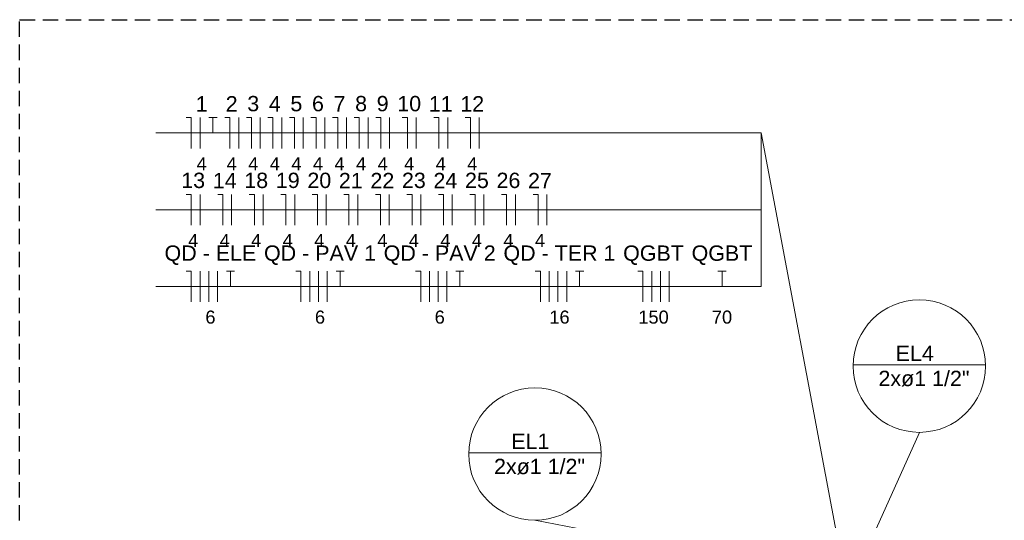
# Model space of a CAD drawing. Header units: millimetres. Extents: x 4480191 to 4481199, y -30324204 to -30323479.
# Tile 160 of 256: x 4480251 to 4480263, y -30323805 to -30323798. Entities that reach past the tile are written whole.
import ezdxf

# ---------------------------------------------------------------- set-up
doc = ezdxf.new("R2010")
doc.units = ezdxf.units.MM
doc.linetypes.add('JIS_02_2.0', pattern=[0.3, 0.2, -0.1])
doc.linetypes.add('NULL', pattern=[0])
for name, color, linetype, lineweight in [('EL-Fios (Fase 1) QD', 7, 'Continuous', 15), ('EL-Fios (Fase 2) QD', 7, 'Continuous', 15), ('EL-Fios (Fase 3) QD', 1, 'Continuous', 15), ('EL-Fios (Neutro) QD', 5, 'Continuous', 15), ('EL-Fios (Terra) QD', 94, 'Continuous', 15), ('EL-Textos conduto QD', 7, 'Continuous', 9), ('EL-Textos fios QD', 7, 'Continuous', 9)]:
    doc.layers.add(name, color=color, linetype=linetype, lineweight=lineweight)
doc.styles.add('ARIAL', font='arial.ttf')

msp = doc.modelspace()

# ---------------------------------------------------------------- linework, layer by layer
at = {"color": 3, "linetype": 'JIS_02_2.0'}
msp.add_lwpolyline([(4480250.509, -30323798.225), (4480271.198, -30323798.225), (4480271.198, -30323835.05), (4480250.509, -30323835.05)], close=True, dxfattribs=at)
at = {"layer": 'EL-Fios (Fase 1) QD'}
for p, q in [((4480252.86, -30323799.901), (4480252.86, -30323799.501)), ((4480253.642, -30323799.901), (4480253.642, -30323799.501)), ((4480254.204, -30323799.901), (4480254.204, -30323799.501)), ((4480254.766, -30323799.901), (4480254.766, -30323799.501)), ((4480255.328, -30323799.901), (4480255.328, -30323799.501)), ((4480252.86, -30323801.901), (4480252.86, -30323801.501)), ((4480254.287, -30323801.901), (4480254.287, -30323801.501)), ((4480255.847, -30323801.901), (4480255.847, -30323801.501)), ((4480257.406, -30323801.901), (4480257.406, -30323801.501)), ((4480258.742, -30323801.901), (4480258.742, -30323801.501))]:
    msp.add_line(p, q, dxfattribs=at)
at = {"layer": 'EL-Fios (Fase 2) QD'}
for p, q in [((4480253.362, -30323799.901), (4480253.362, -30323799.501)), ((4480253.923, -30323799.901), (4480253.923, -30323799.501)), ((4480254.485, -30323799.901), (4480254.485, -30323799.501)), ((4480255.047, -30323799.901), (4480255.047, -30323799.501)), ((4480252.974, -30323801.901), (4480252.974, -30323801.501)), ((4480254.402, -30323801.901), (4480254.402, -30323801.501)), ((4480255.961, -30323801.901), (4480255.961, -30323801.501)), ((4480257.521, -30323801.901), (4480257.521, -30323801.501)), ((4480258.857, -30323801.901), (4480258.857, -30323801.501))]:
    msp.add_line(p, q, dxfattribs=at)
at = {"layer": 'EL-Fios (Fase 3) QD'}
for p, q in [((4480255.674, -30323799.901), (4480255.674, -30323799.501)), ((4480256.085, -30323799.901), (4480256.085, -30323799.501)), ((4480256.495, -30323799.901), (4480256.495, -30323799.501)), ((4480252.86, -30323800.901), (4480252.86, -30323800.501)), ((4480253.27, -30323800.901), (4480253.27, -30323800.501)), ((4480253.681, -30323800.901), (4480253.681, -30323800.501)), ((4480254.092, -30323800.901), (4480254.092, -30323800.501)), ((4480254.502, -30323800.901), (4480254.502, -30323800.501)), ((4480254.913, -30323800.901), (4480254.913, -30323800.501)), ((4480255.324, -30323800.901), (4480255.324, -30323800.501)), ((4480255.734, -30323800.901), (4480255.734, -30323800.501)), ((4480256.145, -30323800.901), (4480256.145, -30323800.501)), ((4480256.556, -30323800.901), (4480256.556, -30323800.501)), ((4480256.966, -30323800.901), (4480256.966, -30323800.501)), ((4480257.377, -30323800.901), (4480257.377, -30323800.501)), ((4480253.088, -30323801.901), (4480253.088, -30323801.501)), ((4480254.516, -30323801.901), (4480254.516, -30323801.501)), ((4480256.075, -30323801.901), (4480256.075, -30323801.501)), ((4480257.635, -30323801.901), (4480257.635, -30323801.501)), ((4480258.971, -30323801.901), (4480258.971, -30323801.501))]:
    msp.add_line(p, q, dxfattribs=at)
at = {"layer": 'EL-Fios (Neutro) QD'}
for p, q in [((4480252.745, -30323799.501), (4480252.679, -30323799.501)), ((4480252.745, -30323799.901), (4480252.745, -30323799.501)), ((4480253.247, -30323799.501), (4480253.181, -30323799.501)), ((4480253.247, -30323799.901), (4480253.247, -30323799.501)), ((4480253.528, -30323799.501), (4480253.462, -30323799.501)), ((4480253.528, -30323799.901), (4480253.528, -30323799.501)), ((4480253.809, -30323799.501), (4480253.742, -30323799.501)), ((4480253.809, -30323799.901), (4480253.809, -30323799.501)), ((4480254.09, -30323799.501), (4480254.023, -30323799.501)), ((4480254.09, -30323799.901), (4480254.09, -30323799.501)), ((4480254.371, -30323799.501), (4480254.304, -30323799.501)), ((4480254.371, -30323799.901), (4480254.371, -30323799.501)), ((4480254.652, -30323799.501), (4480254.585, -30323799.501)), ((4480254.652, -30323799.901), (4480254.652, -30323799.501)), ((4480254.933, -30323799.501), (4480254.866, -30323799.501)), ((4480254.933, -30323799.901), (4480254.933, -30323799.501)), ((4480255.214, -30323799.501), (4480255.147, -30323799.501)), ((4480255.214, -30323799.901), (4480255.214, -30323799.501)), ((4480255.56, -30323799.501), (4480255.493, -30323799.501)), ((4480255.56, -30323799.901), (4480255.56, -30323799.501)), ((4480255.97, -30323799.501), (4480255.904, -30323799.501)), ((4480255.97, -30323799.901), (4480255.97, -30323799.501)), ((4480256.381, -30323799.501), (4480256.314, -30323799.501)), ((4480256.381, -30323799.901), (4480256.381, -30323799.501)), ((4480252.745, -30323800.501), (4480252.679, -30323800.501)), ((4480252.745, -30323800.901), (4480252.745, -30323800.501)), ((4480253.156, -30323800.501), (4480253.089, -30323800.501)), ((4480253.156, -30323800.901), (4480253.156, -30323800.501)), ((4480253.567, -30323800.501), (4480253.5, -30323800.501)), ((4480253.567, -30323800.901), (4480253.567, -30323800.501)), ((4480253.977, -30323800.501), (4480253.911, -30323800.501)), ((4480253.977, -30323800.901), (4480253.977, -30323800.501)), ((4480254.388, -30323800.501), (4480254.321, -30323800.501)), ((4480254.388, -30323800.901), (4480254.388, -30323800.501)), ((4480254.799, -30323800.501), (4480254.732, -30323800.501)), ((4480254.799, -30323800.901), (4480254.799, -30323800.501)), ((4480255.209, -30323800.501), (4480255.143, -30323800.501)), ((4480255.209, -30323800.901), (4480255.209, -30323800.501)), ((4480255.62, -30323800.501), (4480255.553, -30323800.501)), ((4480255.62, -30323800.901), (4480255.62, -30323800.501)), ((4480256.031, -30323800.501), (4480255.964, -30323800.501)), ((4480256.031, -30323800.901), (4480256.031, -30323800.501)), ((4480256.441, -30323800.501), (4480256.375, -30323800.501)), ((4480256.441, -30323800.901), (4480256.441, -30323800.501)), ((4480256.852, -30323800.501), (4480256.785, -30323800.501)), ((4480256.852, -30323800.901), (4480256.852, -30323800.501)), ((4480257.263, -30323800.501), (4480257.196, -30323800.501)), ((4480257.263, -30323800.901), (4480257.263, -30323800.501)), ((4480252.745, -30323801.501), (4480252.679, -30323801.501)), ((4480252.745, -30323801.901), (4480252.745, -30323801.501)), ((4480254.173, -30323801.501), (4480254.106, -30323801.501)), ((4480254.173, -30323801.901), (4480254.173, -30323801.501)), ((4480255.733, -30323801.501), (4480255.666, -30323801.501)), ((4480255.733, -30323801.901), (4480255.733, -30323801.501)), ((4480257.292, -30323801.501), (4480257.225, -30323801.501)), ((4480257.292, -30323801.901), (4480257.292, -30323801.501)), ((4480258.628, -30323801.501), (4480258.561, -30323801.501)), ((4480258.628, -30323801.901), (4480258.628, -30323801.501))]:
    msp.add_line(p, q, dxfattribs=at)
at = {"layer": 'EL-Fios (Terra) QD'}
for p, q in [((4480252.974, -30323799.501), (4480253.081, -30323799.501)), ((4480253.027, -30323799.701), (4480253.027, -30323799.501)), ((4480253.202, -30323801.501), (4480253.309, -30323801.501)), ((4480253.256, -30323801.701), (4480253.256, -30323801.501)), ((4480254.63, -30323801.501), (4480254.737, -30323801.501)), ((4480254.683, -30323801.701), (4480254.683, -30323801.501)), ((4480256.19, -30323801.501), (4480256.296, -30323801.501)), ((4480256.243, -30323801.701), (4480256.243, -30323801.501)), ((4480257.749, -30323801.501), (4480257.856, -30323801.501)), ((4480257.802, -30323801.701), (4480257.802, -30323801.501)), ((4480259.605, -30323801.501), (4480259.711, -30323801.501)), ((4480259.658, -30323801.701), (4480259.658, -30323801.501))]:
    msp.add_line(p, q, dxfattribs=at)
at = {"layer": 'EL-Textos conduto QD'}
for p, q in [((4480261.366, -30323802.722), (4480263.092, -30323802.722)), ((4480261.366, -30323805.523), (4480262.229, -30323803.601)), ((4480256.358, -30323803.868), (4480258.084, -30323803.868)), ((4480261.282, -30323805.523), (4480257.221, -30323804.747))]:
    msp.add_line(p, q, dxfattribs=at)
for centre in [(4480262.229, -30323802.738), (4480257.221, -30323803.884)]:
    msp.add_circle(centre, 0.863, dxfattribs=at)
at = {"layer": 'EL-Textos fios QD'}
for p, q in [((4480252.282, -30323799.701), (4480260.168, -30323799.701)), ((4480261.281, -30323805.608), (4480260.168, -30323799.701)), ((4480260.168, -30323799.701), (4480260.168, -30323801.701)), ((4480252.282, -30323800.701), (4480260.168, -30323800.701)), ((4480252.282, -30323801.701), (4480260.168, -30323801.701))]:
    msp.add_line(p, q, dxfattribs=at)

# ---------------------------------------------------------------- texts
at = {"layer": 'EL-Textos conduto QD', "linetype": 'NULL', "char_height": 0.2, "attachment_point": 7, "line_spacing_factor": 0.6, "style": 'ARIAL'}
for s, insert, width in [('EL4', (4480261.92, -30323802.671), 0.99421), ('2xø1 1/2"', (4480261.696, -30323803.004), 2.37256), ('EL1', (4480256.913, -30323803.817), 0.99421), ('2xø1 1/2"', (4480256.688, -30323804.151), 2.37256)]:
    msp.add_mtext(s, dxfattribs=dict(at, insert=insert, width=width))
at = {"layer": 'EL-Textos fios QD', "linetype": 'NULL', "attachment_point": 7, "line_spacing_factor": 0.6, "style": 'ARIAL'}
for s, insert, char_height, width in [('1', (4480252.802, -30323799.421), 0.2, 0.31067), ('2', (4480253.193, -30323799.421), 0.2, 0.31067), ('3', (4480253.474, -30323799.421), 0.2, 0.31067), ('4', (4480253.755, -30323799.421), 0.2, 0.31067), ('5', (4480254.036, -30323799.421), 0.2, 0.31067), ('6', (4480254.317, -30323799.421), 0.2, 0.31067), ('7', (4480254.598, -30323799.421), 0.2, 0.31067), ('8', (4480254.879, -30323799.421), 0.2, 0.31067), ('9', (4480255.16, -30323799.421), 0.2, 0.31067), ('10', (4480255.428, -30323799.421), 0.2, 0.62134), ('11', (4480255.839, -30323799.421), 0.2, 0.62134), ('12', (4480256.249, -30323799.421), 0.2, 0.62134), ('4', (4480252.814, -30323800.187), 0.17, 0.26407), ('4', (4480253.205, -30323800.187), 0.17, 0.26407), ('4', (4480253.486, -30323800.187), 0.17, 0.26407), ('4', (4480253.767, -30323800.187), 0.17, 0.26407), ('4', (4480254.048, -30323800.187), 0.17, 0.26407), ('4', (4480254.329, -30323800.187), 0.17, 0.26407), ('4', (4480254.61, -30323800.187), 0.17, 0.26407), ('4', (4480254.891, -30323800.187), 0.17, 0.26407), ('4', (4480255.172, -30323800.187), 0.17, 0.26407), ('4', (4480255.517, -30323800.187), 0.17, 0.26407), ('4', (4480255.928, -30323800.187), 0.17, 0.26407), ('4', (4480256.339, -30323800.187), 0.17, 0.26407), ('13', (4480252.614, -30323800.421), 0.2, 0.62134), ('14', (4480253.025, -30323800.421), 0.2, 0.62134), ('18', (4480253.435, -30323800.421), 0.2, 0.62134), ('19', (4480253.846, -30323800.421), 0.2, 0.62134), ('20', (4480254.257, -30323800.421), 0.2, 0.62134), ('21', (4480254.667, -30323800.421), 0.2, 0.62134), ('22', (4480255.078, -30323800.421), 0.2, 0.62134), ('23', (4480255.489, -30323800.421), 0.2, 0.62134), ('24', (4480255.899, -30323800.421), 0.2, 0.62134), ('25', (4480256.31, -30323800.421), 0.2, 0.62134), ('26', (4480256.721, -30323800.421), 0.2, 0.62134), ('27', (4480257.131, -30323800.421), 0.2, 0.62134), ('4', (4480252.703, -30323801.187), 0.17, 0.26407), ('4', (4480253.114, -30323801.187), 0.17, 0.26407), ('4', (4480253.524, -30323801.187), 0.17, 0.26407), ('4', (4480253.935, -30323801.187), 0.17, 0.26407), ('4', (4480254.346, -30323801.187), 0.17, 0.26407), ('4', (4480254.757, -30323801.187), 0.17, 0.26407), ('4', (4480255.167, -30323801.187), 0.17, 0.26407), ('4', (4480255.578, -30323801.187), 0.17, 0.26407), ('4', (4480255.989, -30323801.187), 0.17, 0.26407), ('4', (4480256.399, -30323801.187), 0.17, 0.26407), ('4', (4480256.81, -30323801.187), 0.17, 0.26407), ('4', (4480257.221, -30323801.187), 0.17, 0.26407), ('QD - ELE', (4480252.396, -30323801.421), 0.2, 2.39116), ('QD - PAV 1', (4480253.692, -30323801.421), 0.2, 2.91921), ('QD - PAV 2', (4480255.251, -30323801.421), 0.2, 2.91921), ('QD - TER 1', (4480256.811, -30323801.421), 0.2, 2.9186), ('QGBT', (4480258.37, -30323801.421), 0.2, 1.58384), ('QGBT', (4480259.262, -30323801.421), 0.2, 1.58384), ('6', (4480252.928, -30323802.187), 0.17, 0.26407), ('6', (4480254.355, -30323802.187), 0.17, 0.26407), ('6', (4480255.915, -30323802.187), 0.17, 0.26407), ('16', (4480257.409, -30323802.187), 0.17, 0.52814), ('150', (4480258.568, -30323802.187), 0.17, 0.79221), ('70', (4480259.526, -30323802.187), 0.17, 0.52814)]:
    msp.add_mtext(s, dxfattribs=dict(at, insert=insert, char_height=char_height, width=width))

doc.saveas('drawing.dxf')
